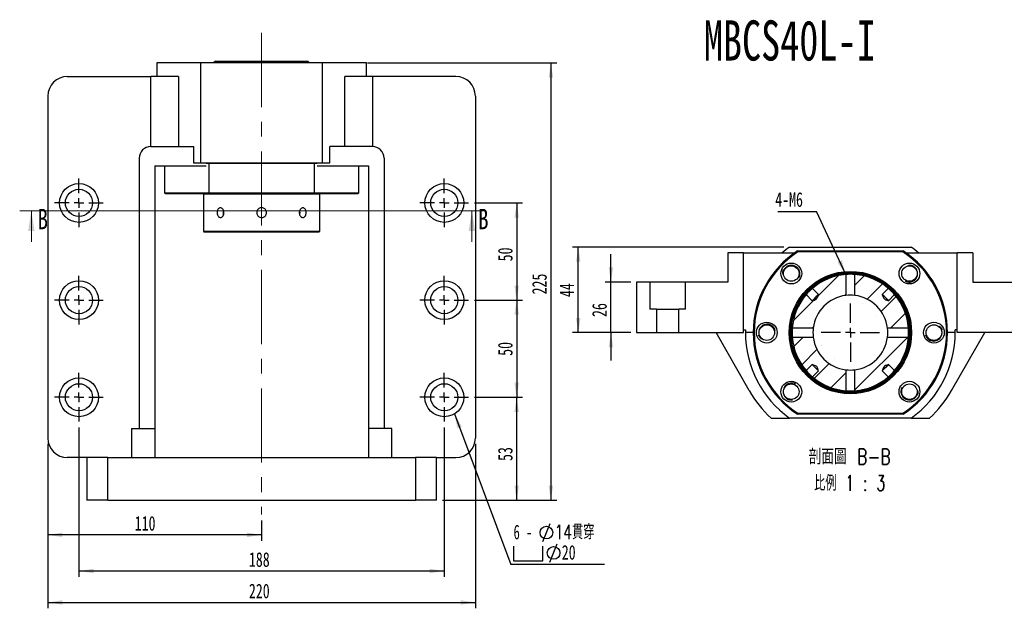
# Paper-space layout 'MBCS40L-I' of a CAD drawing. Header units: millimetres. Extents: x 10 to 324, y 10 to 201.
# Tile 2 of 4: x 10 to 179, y 89 to 190. Entities that reach past the tile are written whole.
import ezdxf

# ---------------------------------------------------------------- set-up
doc = ezdxf.new("R2010")
doc.units = ezdxf.units.MM
doc.linetypes.add('CENTERX2', pattern=[20.32, 12.7, -2.54, 2.54, -2.54])
doc.layers.add('圖層0', color=7, linetype='Continuous')
doc.styles.add('SLDTEXTSTYLE0', font='TXT', dxfattribs={"width": 0.7})
doc.styles.add('SLDTEXTSTYLE1', font='TXT', dxfattribs={"width": 0.7, "bigfont": 'bigfont'})
doc.styles.add('SLDTEXTSTYLE3', font='TXT', dxfattribs={"width": 0.75})
doc.styles.add('SLDTEXTSTYLE4', font='TXT', dxfattribs={"width": 0.633333})
doc.styles.add('SLDTEXTSTYLE5', font='TXT', dxfattribs={"width": 0.75, "bigfont": 'bigfont'})
doc.styles.add('SLDTEXTSTYLE6', font='TXT', dxfattribs={"width": 0.65625, "bigfont": 'bigfont'})
doc.dimstyles.new('SLDDIMSTYLE0', dxfattribs={"dimtxt": 0.18, "dimasz": 2.5, "dimexe": 0, "dimexo": 0.0625, "dimgap": 0, "dimtad": 0, "dimtih": 1, "dimtoh": 1, "dimdec": 0, "dimrnd": 1e-09, "dimzin": 0, "dimdsep": 46, "dimtxsty": 'Standard', "dimsah": 1, "dimcen": 0.09, "dimadec": 0, "dimazin": 0, "dimtfac": 2.5, "dimtdec": 0, "dimtofl": 0, "dimtmove": 0, "dimatfit": 3, "dimfxl": 0, "dimfrac": 2, "dimtolj": 1, "dimtzin": 0, "dimarcsym": 0})
doc.dimstyles.new('SLDDIMSTYLE3', dxfattribs={"dimtxt": 2.5, "dimasz": 2.5, "dimexe": 0, "dimexo": 0.0625, "dimtad": 1, "dimlfac": 3, "dimrnd": 1e-09, "dimzin": 12, "dimdsep": 46, "dimtxsty": 'SLDTEXTSTYLE0', "dimsah": 1, "dimcen": 0.09, "dimadec": 0, "dimazin": 3, "dimtfac": 1, "dimtofl": 0, "dimtmove": 0, "dimatfit": 3, "dimfxl": 0, "dimfrac": 2, "dimtolj": 1, "dimtzin": 12, "dimarcsym": 0})
doc.dimstyles.new('SLDDIMSTYLE4', dxfattribs={"dimtxt": 2.5, "dimasz": 2.5, "dimexe": 0, "dimexo": 0.0625, "dimtad": 1, "dimlfac": 3, "dimrnd": 1e-09, "dimzin": 12, "dimdsep": 46, "dimtxsty": 'SLDTEXTSTYLE0', "dimsah": 1, "dimcen": 0.09, "dimadec": 0, "dimazin": 3, "dimtfac": 1, "dimtmove": 0, "dimatfit": 0, "dimfxl": 0, "dimfrac": 2, "dimtolj": 1, "dimtzin": 12, "dimarcsym": 0})

# ---------------------------------------------------------------- blocks, each defined once
blk = doc.blocks.new('_D_35')
at = {"layer": '圖層0', "color": 7}
for p, q in [((88.12, 158.52), (96.37, 158.52)), ((95.37, 158.52), (95.37, 141.86)), ((88.12, 141.86), (96.37, 141.86))]:
    blk.add_line(p, q, dxfattribs=at)
for points in [[(95.37, 158.52), (94.98, 156.02), (95.75, 156.02)], [(95.37, 141.86), (95.75, 144.36), (94.98, 144.36)]]:
    blk.add_solid(points, dxfattribs=at)
at = {"layer": '圖層0', "color": 7, "insert": (92.15, 148.5), "char_height": 2.5, "attachment_point": 1, "rotation": 90, "style": 'SLDTEXTSTYLE0'}
blk.add_mtext('50', dxfattribs=at)
blk = doc.blocks.new('_D_36')
at = {"layer": '圖層0', "color": 7}
for p, q in [((88.12, 141.86), (96.37, 141.86)), ((95.37, 141.86), (95.37, 125.19)), ((88.12, 125.19), (96.37, 125.19))]:
    blk.add_line(p, q, dxfattribs=at)
for points in [[(95.37, 141.86), (94.98, 139.36), (95.75, 139.36)], [(95.37, 125.19), (95.75, 127.69), (94.98, 127.69)]]:
    blk.add_solid(points, dxfattribs=at)
at = {"layer": '圖層0', "color": 7, "insert": (92.15, 132.3), "char_height": 2.5, "attachment_point": 1, "rotation": 90, "style": 'SLDTEXTSTYLE0'}
blk.add_mtext('50', dxfattribs=at)
blk = doc.blocks.new('_D_37')
at = {"layer": '圖層0', "color": 7}
for p, q in [((88.12, 125.19), (96.37, 125.19)), ((95.37, 107.52), (95.37, 125.19)), ((82.62, 107.52), (96.37, 107.52))]:
    blk.add_line(p, q, dxfattribs=at)
for points in [[(95.37, 125.19), (94.98, 122.69), (95.75, 122.69)], [(95.37, 107.52), (95.75, 110.02), (94.98, 110.02)]]:
    blk.add_solid(points, dxfattribs=at)
at = {"layer": '圖層0', "color": 7, "insert": (92.15, 114.27), "char_height": 2.5, "attachment_point": 1, "rotation": 90, "style": 'SLDTEXTSTYLE0'}
blk.add_mtext('53', dxfattribs=at)
blk = doc.blocks.new('_D_38')
at = {"layer": '圖層0', "color": 7}
for p, q in [((20.28, 120.02), (20.28, 94.4)), ((82.95, 120.02), (82.95, 94.4)), ((20.28, 95.4), (82.95, 95.4))]:
    blk.add_line(p, q, dxfattribs=at)
for points in [[(20.28, 95.4), (22.78, 95.01), (22.78, 95.78)], [(82.95, 95.4), (80.45, 95.78), (80.45, 95.01)]]:
    blk.add_solid(points, dxfattribs=at)
at = {"layer": '圖層0', "color": 7, "insert": (49.43, 98.62), "char_height": 2.5, "attachment_point": 1, "style": 'SLDTEXTSTYLE0'}
blk.add_mtext('188', dxfattribs=at)
blk = doc.blocks.new('_D_39')
at = {"layer": '圖層0', "color": 7}
for p, q in [((14.95, 117.19), (14.95, 89)), ((88.28, 117.19), (88.28, 89)), ((14.95, 90), (88.28, 90))]:
    blk.add_line(p, q, dxfattribs=at)
for points in [[(14.95, 90), (17.45, 89.62), (17.45, 90.39)], [(88.28, 90), (85.78, 90.39), (85.78, 89.62)]]:
    blk.add_solid(points, dxfattribs=at)
at = {"layer": '圖層0', "color": 7, "insert": (49.43, 93.22), "char_height": 2.5, "attachment_point": 1, "style": 'SLDTEXTSTYLE0'}
blk.add_mtext('220', dxfattribs=at)
blk = doc.blocks.new('_D_40')
at = {"layer": '圖層0', "color": 7}
for p, q in [((14.95, 117.19), (14.95, 100.6)), ((51.62, 104.08), (51.62, 100.6)), ((51.62, 101.6), (14.95, 101.6))]:
    blk.add_line(p, q, dxfattribs=at)
for points in [[(14.95, 101.6), (17.45, 101.21), (17.45, 101.98)], [(51.62, 101.6), (49.12, 101.98), (49.12, 101.21)]]:
    blk.add_solid(points, dxfattribs=at)
at = {"layer": '圖層0', "color": 7, "insert": (29.84, 104.82), "char_height": 2.5, "attachment_point": 1, "style": 'SLDTEXTSTYLE0'}
blk.add_mtext('110', dxfattribs=at)
blk = doc.blocks.new('_D_41')
at = {"layer": '圖層0', "color": 7}
for p, q in [((69.78, 182.52), (102.23, 182.52)), ((101.23, 182.52), (101.23, 107.52)), ((82.62, 107.52), (102.23, 107.52))]:
    blk.add_line(p, q, dxfattribs=at)
for points in [[(101.23, 182.52), (100.85, 180.02), (101.62, 180.02)], [(101.23, 107.52), (101.62, 110.02), (100.85, 110.02)]]:
    blk.add_solid(points, dxfattribs=at)
at = {"layer": '圖層0', "color": 7, "insert": (98.01, 142.83), "char_height": 2.5, "attachment_point": 1, "rotation": 90, "style": 'SLDTEXTSTYLE0'}
blk.add_mtext('225', dxfattribs=at)
blk = doc.blocks.new('SW_SYMBOL_HOLE_DIAM')
at = {"layer": '圖層0', "color": 0}
blk.add_line((300, 0), (700, 1000), dxfattribs=at)
blk.add_circle((500, 500), 350, dxfattribs=at)
blk = doc.blocks.new('SW_SYMBOL_HOLE_SPOT')
at = {"layer": '圖層0', "color": 0}
for p, q in [((0, 875), (0, 75)), ((1600, 75), (1600, 875)), ((0, 75), (1600, 75))]:
    blk.add_line(p, q, dxfattribs=at)
blk = doc.blocks.new('SW_NOTE_11')
at = {"layer": '圖層0', "color": 0}
blk.add_line((16.08, 0), (0, 0), dxfattribs=at)
at = {"layer": '圖層0', "color": 0, "xscale": 0.003121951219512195, "yscale": 0.003121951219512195, "zscale": 0.003121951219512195}
for name, p in [('SW_SYMBOL_HOLE_DIAM', (4.53, 3.93)), ('SW_SYMBOL_HOLE_DIAM', (5.77, 0.43)), ('SW_SYMBOL_HOLE_SPOT', (0.46, 0.43))]:
    blk.add_blockref(name, p, dxfattribs=at)
at = {"layer": '圖層0', "color": 0, "char_height": 2.5, "attachment_point": 1}
for s, insert, style in [('6 -', (0.46, 6.84), 'SLDTEXTSTYLE4'), ('14\\M+18AD1\\M+190FA', (7.49, 6.84), 'SLDTEXTSTYLE1'), ('20', (8.73, 3.34), 'SLDTEXTSTYLE0')]:
    blk.add_mtext(s, dxfattribs=dict(at, insert=insert, style=style))
blk = doc.blocks.new('SW_CENTERMARKSYMBOL_19')
at = {"layer": '圖層0', "color": 0}
for p, q in [((0, 1.67), (0, 4.17)), ((-1.67, 0), (-4.17, 0)), ((0, 0), (-0.83, 0)), ((0, 0), (0, 0.83)), ((0, 0), (0, -0.83)), ((0, 0), (0.83, 0)), ((1.67, 0), (4.17, 0)), ((0, -1.67), (0, -4.17))]:
    blk.add_line(p, q, dxfattribs=at)
blk = doc.blocks.new('SW_CENTERMARKSYMBOL_20')
at = {"layer": '圖層0', "color": 0}
for p, q in [((0, 1.67), (0, 4.17)), ((-1.67, 0), (-4.17, 0)), ((0, 0), (-0.83, 0)), ((0, 0), (0, 0.83)), ((0, 0), (0, -0.83)), ((0, 0), (0.83, 0)), ((1.67, 0), (4.17, 0)), ((0, -1.67), (0, -4.17))]:
    blk.add_line(p, q, dxfattribs=at)
blk = doc.blocks.new('SW_CENTERMARKSYMBOL_21')
at = {"layer": '圖層0', "color": 0}
for p, q in [((0, 1.67), (0, 4.17)), ((-1.67, 0), (-4.17, 0)), ((0, 0), (-0.83, 0)), ((0, 0), (0, 0.83)), ((0, 0), (0, -0.83)), ((0, 0), (0.83, 0)), ((1.67, 0), (4.17, 0)), ((0, -1.67), (0, -4.17))]:
    blk.add_line(p, q, dxfattribs=at)
blk = doc.blocks.new('SW_CENTERMARKSYMBOL_22')
at = {"layer": '圖層0', "color": 0}
for p, q in [((0, 1.67), (0, 4.17)), ((-1.67, 0), (-4.17, 0)), ((0, 0), (-0.83, 0)), ((0, 0), (0, 0.83)), ((0, 0), (0, -0.83)), ((0, 0), (0.83, 0)), ((1.67, 0), (4.17, 0)), ((0, -1.67), (0, -4.17))]:
    blk.add_line(p, q, dxfattribs=at)
blk = doc.blocks.new('SW_CENTERMARKSYMBOL_23')
at = {"layer": '圖層0', "color": 0}
for p, q in [((0, 1.67), (0, 4.17)), ((-1.67, 0), (-4.17, 0)), ((0, 0), (-0.83, 0)), ((0, 0), (0, 0.83)), ((0, 0), (0, -0.83)), ((0, 0), (0.83, 0)), ((1.67, 0), (4.17, 0)), ((0, -1.67), (0, -4.17))]:
    blk.add_line(p, q, dxfattribs=at)
blk = doc.blocks.new('SW_CENTERMARKSYMBOL_24')
at = {"layer": '圖層0', "color": 0}
for p, q in [((0, 1.67), (0, 4.17)), ((-1.67, 0), (-4.17, 0)), ((0, 0), (-0.83, 0)), ((0, 0), (0, 0.83)), ((0, 0), (0, -0.83)), ((0, 0), (0.83, 0)), ((1.67, 0), (4.17, 0)), ((0, -1.67), (0, -4.17))]:
    blk.add_line(p, q, dxfattribs=at)
blk = doc.blocks.new('_D_42')
at = {"layer": '圖層0', "color": 7}
for p, q in [((111.53, 144.95), (111.53, 149.76)), ((114.94, 144.95), (110.53, 144.95)), ((111.53, 136.28), (111.53, 144.95)), ((114.94, 136.28), (110.53, 136.28)), ((111.53, 136.28), (111.53, 131.48))]:
    blk.add_line(p, q, dxfattribs=at)
for points in [[(111.53, 144.95), (111.92, 147.45), (111.15, 147.45)], [(111.53, 136.28), (111.15, 133.78), (111.92, 133.78)]]:
    blk.add_solid(points, dxfattribs=at)
at = {"layer": '圖層0', "color": 7, "insert": (108.31, 138.96), "char_height": 2.5, "attachment_point": 1, "rotation": 90, "style": 'SLDTEXTSTYLE0'}
blk.add_mtext('26', dxfattribs=at)
blk = doc.blocks.new('_D_43')
at = {"layer": '圖層0', "color": 7}
for p, q in [((141.17, 150.95), (104.94, 150.95)), ((105.94, 136.28), (105.94, 150.95)), ((114.94, 136.28), (104.94, 136.28))]:
    blk.add_line(p, q, dxfattribs=at)
for points in [[(105.94, 150.95), (105.55, 148.45), (106.32, 148.45)], [(105.94, 136.28), (106.32, 138.78), (105.55, 138.78)]]:
    blk.add_solid(points, dxfattribs=at)
at = {"layer": '圖層0', "color": 7, "insert": (102.71, 142.37), "char_height": 2.5, "attachment_point": 1, "rotation": 90, "style": 'SLDTEXTSTYLE0'}
blk.add_mtext('44', dxfattribs=at)
blk = doc.blocks.new('SW_NOTE_12')
at = {"layer": '圖層0', "color": 0, "char_height": 2.6458, "attachment_point": 2}
for s, insert, style in [('\\M+19655\\M+196CA\\M+19AA4 B-B', (8.27, 3.41), 'SLDTEXTSTYLE5'), ('\\M+194E4\\M+197E1 1 : 3', (8.27, -1.12), 'SLDTEXTSTYLE6')]:
    blk.add_mtext(s, dxfattribs=dict(at, insert=insert, style=style))
blk = doc.blocks.new('SW_NOTE_13')
at = {"layer": '圖層0', "color": 0}
blk.add_line((-6.64, 0), (0, 0), dxfattribs=at)
at = {"layer": '圖層0', "color": 0, "insert": (-7.11, 3.28), "char_height": 2.5, "attachment_point": 1, "style": 'SLDTEXTSTYLE0'}
blk.add_mtext('4-M6', dxfattribs=at)
blk = doc.blocks.new('SW_CENTERMARKSYMBOL_25')
at = {"layer": '圖層0', "color": 0}
for p, q in [((0, 1.67), (0, 5)), ((-1.67, 0), (-5, 0)), ((0, 0), (-0.83, 0)), ((0, 0), (0, 0.83)), ((0, 0), (0, -0.83)), ((0, 0), (0.83, 0)), ((1.67, 0), (5, 0)), ((0, -1.67), (0, -5))]:
    blk.add_line(p, q, dxfattribs=at)

psp = doc.layouts.new('MBCS40L-I')

# ---------------------------------------------------------------- hatches: boundary and pattern name
at = {"linetype": 'Continuous', "lineweight": 18}
h = psp.add_hatch(dxfattribs=at)
h.set_pattern_fill('ANSI31', style=0)
edge = h.paths.add_edge_path(flags=0)
edge.add_spline(control_points=[(147.1324, 142.8335), (147.074, 142.6321), (147.0189, 142.4261), (146.9198, 142.2412), (146.8867, 142.1794), (146.8458, 142.1204), (146.795, 142.0721), (146.741, 142.0206), (146.6759, 141.9806), (146.6089, 141.9479), (146.4324, 141.8617), (146.2413, 141.8085), (146.0527, 141.7538)], knot_values=[0.00436525, 0.00436525, 0.00436525, 0.00436525, 0.00624983, 0.00624983, 0.00624983, 0.00687353, 0.00687353, 0.00687353, 0.00753712, 0.00753712, 0.00753712, 0.00928642, 0.00928642, 0.00928642, 0.00928642], weights=[1, 1, 1, 1, 1, 1, 1, 1, 1, 1, 1, 1, 1], degree=3, periodic=0)
edge.add_line((146.0527, 141.7538), (145.0126, 142.7938))
edge.add_arc((152.6029, 136.2833), 10, 139.37869, 175.516963)
edge.add_line((142.6335, 137.0649), (146.2341, 137.0649))
edge.add_arc((152.6029, 136.2833), 6.4167, 96.996801, 173.003199, ccw=False)
edge.add_line((151.8213, 142.6521), (151.8213, 146.2527))
edge.add_arc((152.6029, 136.2833), 10, 94.483037, 130.62131)
edge.add_line((146.0924, 143.8736), (147.1324, 142.8335))
h = psp.add_hatch(dxfattribs=at)
h.set_pattern_fill('ANSI31', style=0)
edge = h.paths.add_edge_path(flags=0)
edge.add_spline(control_points=[(159.1532, 141.7538), (159.114, 141.7652), (159.0749, 141.7767), (159.0359, 141.7885), (158.9047, 141.8282), (158.7734, 141.8694), (158.6479, 141.9244), (158.5735, 141.957), (158.5001, 141.9958), (158.4378, 142.048), (158.3746, 142.101), (158.324, 142.17), (158.2852, 142.2428), (158.1867, 142.4273), (158.1317, 142.6326), (158.0735, 142.8335)], knot_values=[0.00201175, 0.00201175, 0.00201175, 0.00201175, 0.00237879, 0.00237879, 0.00237879, 0.00361292, 0.00361292, 0.00361292, 0.00434766, 0.00434766, 0.00434766, 0.00509957, 0.00509957, 0.00509957, 0.00700167, 0.00700167, 0.00700167, 0.00700167], weights=[1, 1, 1, 1, 1, 1, 1, 1, 1, 1, 1, 1, 1, 1, 1, 1], degree=3, periodic=0)
edge.add_line((158.0735, 142.8335), (159.1135, 143.8736))
edge.add_arc((152.6029, 136.2833), 10, 49.37869, 85.516963)
edge.add_line((153.3846, 146.2527), (153.3846, 142.6521))
edge.add_arc((152.6029, 136.2833), 6.4167, 6.996801, 83.003199, ccw=False)
edge.add_line((158.9718, 137.0649), (162.5723, 137.0649))
edge.add_arc((152.6029, 136.2833), 10, 4.483037, 40.62131)
edge.add_line((160.1932, 142.7938), (159.1532, 141.7538))
h = psp.add_hatch(dxfattribs=at)
h.set_pattern_fill('ANSI31', style=0)
edge = h.paths.add_edge_path(flags=0)
edge.add_line((147.1324, 129.733), (146.0924, 128.693))
edge.add_arc((152.6029, 136.2833), 10, 229.37869, 265.516963)
edge.add_line((151.8213, 126.3139), (151.8213, 129.9144))
edge.add_arc((152.6029, 136.2833), 6.4167, 186.996801, 263.003199, ccw=False)
edge.add_line((146.2341, 135.5016), (142.6335, 135.5016))
edge.add_arc((152.6029, 136.2833), 10, 184.483037, 220.62131)
edge.add_line((145.0126, 129.7727), (146.0527, 130.8127))
edge.add_spline(control_points=[(146.0527, 130.8127), (146.2536, 130.7545), (146.4589, 130.6995), (146.6434, 130.601), (146.7162, 130.5622), (146.7852, 130.5116), (146.8382, 130.4484), (146.8904, 130.3861), (146.9292, 130.3128), (146.9618, 130.2383), (147.0168, 130.1128), (147.058, 129.9815), (147.0977, 129.8503), (147.1095, 129.8113), (147.121, 129.7722), (147.1324, 129.733)], knot_values=[0.00944229, 0.00944229, 0.00944229, 0.00944229, 0.01132766, 0.01132766, 0.01132766, 0.01207296, 0.01207296, 0.01207296, 0.01280124, 0.01280124, 0.01280124, 0.01402452, 0.01402452, 0.01402452, 0.01438833, 0.01438833, 0.01438833, 0.01438833], weights=[1, 1, 1, 1, 1, 1, 1, 1, 1, 1, 1, 1, 1, 1, 1, 1], degree=3, periodic=0)
h = psp.add_hatch(dxfattribs=at)
h.set_pattern_fill('ANSI31', style=0)
edge = h.paths.add_edge_path(flags=0)
edge.add_line((159.1135, 128.693), (158.0735, 129.733))
edge.add_spline(control_points=[(158.0735, 129.733), (158.1317, 129.9339), (158.1867, 130.1392), (158.2852, 130.3238), (158.324, 130.3965), (158.3746, 130.4656), (158.4378, 130.5185), (158.5001, 130.5707), (158.5735, 130.6095), (158.6479, 130.6421), (158.7734, 130.6972), (158.9047, 130.7383), (159.0359, 130.778), (159.0749, 130.7898), (159.114, 130.8014), (159.1532, 130.8127)], knot_values=[0.00944229, 0.00944229, 0.00944229, 0.00944229, 0.01132766, 0.01132766, 0.01132766, 0.01207296, 0.01207296, 0.01207296, 0.01280124, 0.01280124, 0.01280124, 0.01402452, 0.01402452, 0.01402452, 0.01438833, 0.01438833, 0.01438833, 0.01438833], weights=[1, 1, 1, 1, 1, 1, 1, 1, 1, 1, 1, 1, 1, 1, 1, 1], degree=3, periodic=0)
edge.add_line((159.1532, 130.8127), (160.1932, 129.7727))
edge.add_arc((152.6029, 136.2833), 10, 319.37869, 355.516963)
edge.add_line((162.5723, 135.5016), (158.9718, 135.5016))
edge.add_arc((152.6029, 136.2833), 6.4167, 276.996801, 353.003199, ccw=False)
edge.add_line((153.3846, 129.9144), (153.3846, 126.3139))
edge.add_arc((152.6029, 136.2833), 10, 274.483037, 310.62131)

# ---------------------------------------------------------------- linework, layer by layer
at = {"color": 7, "linetype": 'Continuous', "lineweight": 25}
for p, q in [((33.617, 182.524), (33.617, 180.1907)), ((41.182, 182.524), (33.617, 182.524)), ((41.182, 165.424), (41.182, 182.524)), ((62.052, 182.524), (41.182, 182.524)), ((43.717, 182.8573), (43.3836, 182.524)), ((43.717, 182.8573), (59.517, 182.8573)), ((59.8503, 182.524), (59.517, 182.8573)), ((62.052, 165.424), (62.052, 182.524)), ((69.617, 182.524), (62.052, 182.524)), ((69.617, 180.1907), (69.617, 182.524)), ((18.2836, 180.1907), (32.6199, 180.1907)), ((32.6199, 168.1907), (32.6199, 180.1907)), ((37.3692, 180.1907), (32.6199, 180.1907)), ((37.3692, 180.1907), (37.3692, 168.1907)), ((65.8648, 168.1907), (65.8648, 180.1907)), ((70.614, 180.1907), (65.8648, 180.1907)), ((70.614, 180.1907), (70.614, 168.1907)), ((84.9503, 180.1907), (70.614, 180.1907)), ((14.9503, 176.8573), (14.9503, 118.1907)), ((88.2836, 176.8573), (88.2836, 118.1907)), ((32.617, 168.1907), (39.9028, 168.1907)), ((39.9028, 168.1907), (39.9028, 165.424)), ((63.3312, 165.424), (63.3312, 168.1907)), ((70.617, 168.1907), (63.3312, 168.1907)), ((30.617, 166.1907), (30.617, 119.8573)), ((72.617, 166.1907), (72.617, 119.8573)), ((33.2836, 164.8573), (42.0776, 164.8573)), ((33.2836, 164.8573), (33.2836, 119.8573)), ((34.9503, 164.8573), (34.9503, 160.2573)), ((39.9028, 165.424), (41.182, 165.424)), ((41.182, 165.424), (62.052, 165.424)), ((42.5739, 165.2573), (42.0776, 165.2573)), ((42.6231, 165.424), (42.5739, 165.2573)), ((42.5739, 165.2573), (42.5739, 160.2573)), ((60.6601, 165.2573), (42.5739, 165.2573)), ((60.6601, 165.2573), (60.6108, 165.424)), ((60.6601, 160.2573), (60.6601, 165.2573)), ((61.1564, 165.2573), (60.6601, 165.2573)), ((61.1564, 164.8573), (69.9503, 164.8573)), ((62.052, 165.424), (63.3312, 165.424)), ((68.2836, 160.2573), (68.2836, 164.8573)), ((69.9503, 164.8573), (69.9503, 119.8573)), ((34.9503, 160.2573), (35.117, 160.0907)), ((34.9503, 160.2573), (42.5739, 160.2573)), ((42.6231, 160.0907), (35.117, 160.0907)), ((41.6836, 160.0907), (41.617, 160.024)), ((41.617, 160.024), (41.617, 157.7073)), ((51.617, 160.024), (41.617, 160.024)), ((42.5739, 160.2573), (60.6601, 160.2573)), ((42.5739, 160.2573), (42.6231, 160.0907)), ((60.6108, 160.0907), (42.6231, 160.0907)), ((61.617, 160.024), (51.617, 160.024)), ((60.6108, 160.0907), (60.6601, 160.2573)), ((68.117, 160.0907), (60.6108, 160.0907)), ((60.6601, 160.2573), (68.2836, 160.2573)), ((61.617, 160.024), (61.5503, 160.0907)), ((61.617, 157.6968), (61.617, 160.024)), ((68.117, 160.0907), (68.2836, 160.2573)), ((41.617, 156.0179), (41.617, 153.6907)), ((61.617, 153.6907), (61.617, 156.0073)), ((41.617, 153.6907), (41.7836, 153.524)), ((41.617, 153.6907), (61.617, 153.6907)), ((61.4503, 153.524), (41.7836, 153.524)), ((61.4503, 153.524), (61.617, 153.6907)), ((142.168, 150.9499), (163.0379, 150.9499)), ((131.6029, 149.9499), (131.6029, 144.9499)), ((134.2696, 149.9499), (131.6029, 149.9499)), ((134.2696, 136.2833), (134.2696, 149.9499)), ((134.2696, 149.9499), (143.0635, 149.9499)), ((143.5598, 150.2833), (143.6091, 150.1166)), ((143.5598, 150.2833), (161.646, 150.2833)), ((161.5968, 150.1166), (143.6091, 150.1166)), ((161.5968, 150.1166), (161.646, 150.2833)), ((162.1423, 149.9499), (170.9363, 149.9499)), ((170.9363, 136.2833), (170.9363, 149.9499)), ((173.6029, 149.9499), (170.9363, 149.9499)), ((173.6029, 149.9499), (173.6029, 144.9499)), ((151.8213, 146.2527), (151.8213, 142.6521)), ((153.3846, 142.6521), (153.3846, 146.2527)), ((115.9363, 144.9499), (115.9363, 136.2833)), ((118.2143, 144.9499), (115.9363, 144.9499)), ((118.2143, 144.9499), (118.2143, 140.2833)), ((124.3249, 144.9499), (118.2143, 144.9499)), ((124.3249, 140.2833), (124.3249, 144.9499)), ((131.6029, 144.9499), (124.3249, 144.9499)), ((147.1324, 142.8335), (146.0924, 143.8736)), ((159.1135, 143.8736), (158.0735, 142.8335)), ((173.6029, 144.9499), (180.8809, 144.9499)), ((145.0126, 142.7938), (146.0527, 141.7538)), ((159.1532, 141.7538), (160.1932, 142.7938)), ((119.3543, 140.2833), (118.2143, 140.2833)), ((119.3543, 140.2833), (119.3543, 136.2833)), ((119.3543, 140.2833), (123.1849, 140.2833)), ((124.3249, 140.2833), (123.1849, 140.2833)), ((123.1849, 136.2833), (123.1849, 140.2833)), ((146.2341, 137.0649), (142.6335, 137.0649)), ((162.5723, 137.0649), (158.9718, 137.0649)), ((115.9363, 136.2833), (119.3543, 136.2833)), ((119.3543, 136.2833), (123.1849, 136.2833)), ((123.1849, 136.2833), (134.2696, 136.2833)), ((135.2471, 126.3447), (129.5559, 136.2833)), ((134.2696, 136.7833), (134.6099, 136.7833)), ((135.9363, 136.2833), (134.6029, 136.2833)), ((142.6335, 135.5016), (146.2341, 135.5016)), ((158.9718, 135.5016), (162.5723, 135.5016)), ((170.6029, 136.2833), (169.2696, 136.2833)), ((169.9588, 126.3447), (175.65, 136.2833)), ((170.9363, 136.7833), (170.596, 136.7833)), ((182.021, 136.2833), (170.9363, 136.2833)), ((146.0527, 130.8127), (145.0126, 129.7727)), ((160.1932, 129.7727), (159.1532, 130.8127)), ((146.0924, 128.693), (147.1324, 129.733)), ((151.8213, 129.9144), (151.8213, 126.3139)), ((153.3846, 126.3139), (153.3846, 129.9144)), ((158.0735, 129.733), (159.1135, 128.693)), ((139.0056, 121.6166), (142.168, 121.6166)), ((163.0379, 121.6166), (142.168, 121.6166)), ((143.5598, 122.2833), (143.6091, 122.4499)), ((161.646, 122.2833), (143.5598, 122.2833)), ((143.6091, 122.4499), (161.5968, 122.4499)), ((161.5968, 122.4499), (161.646, 122.2833)), ((163.0379, 121.6166), (166.2003, 121.6166)), ((29.2836, 119.8573), (33.2836, 119.8573)), ((29.2836, 119.8573), (29.2836, 114.8573)), ((33.2836, 119.8573), (33.2836, 114.8573)), ((73.9503, 119.8573), (69.9503, 119.8573)), ((69.9503, 119.8573), (69.9503, 114.8573)), ((73.9503, 114.8573), (73.9503, 119.8573)), ((21.617, 114.8573), (18.2836, 114.8573)), ((21.617, 114.8573), (21.617, 107.524)), ((25.2515, 114.8573), (21.617, 114.8573)), ((25.2515, 107.524), (25.2515, 114.8573)), ((25.2515, 114.8573), (77.9825, 114.8573)), ((77.9825, 114.8573), (77.9825, 107.524)), ((81.617, 114.8573), (77.9825, 114.8573)), ((81.617, 107.524), (81.617, 114.8573)), ((81.617, 114.8573), (84.9503, 114.8573)), ((25.2515, 107.524), (21.617, 107.524)), ((25.2515, 107.524), (77.9825, 107.524)), ((81.617, 107.524), (77.9825, 107.524))]:
    psp.add_line(p, q, dxfattribs=at)
at = {"color": 7, "linetype": 'Continuous', "lineweight": 18}
for p, q in [((89.6848, 157.1913), (10.1168, 157.1913)), ((12.1168, 151.8713), (12.1168, 157.1913)), ((87.6848, 151.8713), (87.6848, 157.1913))]:
    psp.add_line(p, q, dxfattribs=at)
at = {"color": 7, "linetype": 'Continuous', "lineweight": 25, "flags": 128}
for points in [[(58.2166, 156.8573), (58.1878, 157.1148), (58.1538, 157.2317)], [(58.1526, 156.4795), (58.1878, 156.5998), (58.2166, 156.8573)], [(147.1324, 142.8335), (147.0425, 142.7436), (146.9151, 142.6162), (146.7608, 142.462), (146.5925, 142.2937), (146.4243, 142.1254), (146.27, 141.9711), (146.1426, 141.8437), (146.0527, 141.7538)], [(159.1532, 141.7538), (159.0633, 141.8437), (158.9359, 141.9711), (158.7816, 142.1254), (158.6133, 142.2937), (158.4451, 142.462), (158.2908, 142.6162), (158.1634, 142.7436), (158.0735, 142.8335)], [(158.0735, 142.8335), (158.1643, 142.532), (158.2852, 142.2428), (158.4378, 142.048), (158.6479, 141.9244), (159.0359, 141.7885), (159.1532, 141.7538)], [(146.0527, 130.8127), (146.1426, 130.7228), (146.27, 130.5954), (146.4243, 130.4411), (146.5925, 130.2729), (146.7608, 130.1046), (146.9151, 129.9503), (147.0425, 129.8229), (147.1324, 129.733)], [(147.1324, 129.733), (147.0977, 129.8503), (146.9618, 130.2383), (146.8382, 130.4484), (146.6434, 130.601), (146.3542, 130.7219), (146.0527, 130.8127)], [(158.0735, 129.733), (158.1634, 129.8229), (158.2908, 129.9503), (158.4451, 130.1046), (158.6133, 130.2729), (158.7816, 130.4411), (158.9359, 130.5954), (159.0633, 130.7228), (159.1532, 130.8127)], [(159.1532, 130.8127), (159.0359, 130.778), (158.6479, 130.6421), (158.4378, 130.5185), (158.2852, 130.3238), (158.1643, 130.0345), (158.0735, 129.733)], [(162.9225, 124.7434), (163.0932, 124.7766), (163.1911, 124.8058)]]:
    psp.add_lwpolyline(points, dxfattribs=at)
at = {"color": 7, "linetype": 'Continuous', "lineweight": 25}
for centre, radius in [((20.2836, 158.524), 3.3333), ((20.2836, 158.524), 2.3333), ((82.9503, 158.524), 3.3333), ((82.9503, 158.524), 2.3333), ((142.4677, 146.4185), 1.7833), ((142.4677, 146.4185), 1.3333), ((162.7381, 146.4185), 1.7833), ((162.7381, 146.4185), 1.3333), ((152.6029, 136.2833), 10.5), ((152.6029, 136.2833), 10.3333), ((152.6029, 136.2833), 10.1667), ((20.2836, 141.8573), 3.3333), ((20.2836, 141.8573), 2.3333), ((82.9503, 141.8573), 3.3333), ((82.9503, 141.8573), 2.3333), ((138.2696, 136.2833), 1.7833), ((138.2696, 136.2833), 1.3333), ((166.9363, 136.2833), 1.7833), ((166.9363, 136.2833), 1.3333), ((20.2836, 125.1907), 3.3333), ((82.9503, 125.1907), 3.3333), ((20.2836, 125.1907), 2.3333), ((82.9503, 125.1907), 2.3333), ((142.4677, 126.1481), 1.7833), ((142.4677, 126.1481), 1.3333), ((162.7381, 126.1481), 1.7833), ((162.7381, 126.1481), 1.3333)]:
    psp.add_circle(centre, radius, dxfattribs=at)
for centre, radius, start, end in [((18.2836, 176.8573), 3.3333, 90, 180), ((84.9503, 176.8573), 3.3333, 0, 90), ((32.617, 166.1907), 2, 90, 180), ((70.617, 166.1907), 2, 0, 90), ((46.1549, 156.8574), 1.1381, 160.98217, 199.350093), ((152.6029, 136.2833), 18, 125.430945, 130.601061), ((152.6029, 136.2833), 18, 49.398939, 54.569055), ((152.6029, 136.2833), 16.6667, 122.85988, 237.14012), ((152.6029, 136.2833), 16.5, 123.030152, 236.969848), ((152.6029, 136.2833), 16.5, 303.030152, 56.969848), ((152.6029, 136.2833), 16.6667, 302.85988, 57.14012), ((152.6029, 136.2833), 10, 94.483037, 130.62131), ((152.6029, 136.2832), 10.0001, 85.517007, 94.482993), ((152.6029, 136.2833), 10, 49.37869, 85.516963), ((152.6029, 136.2833), 10, 130.621316, 139.378684), ((152.6029, 136.2833), 10, 40.621316, 49.378684), ((152.6029, 136.2833), 10, 139.37869, 175.516963), ((145.9155, 142.9707), 1.2246, 276.431876, 353.568124), ((152.6029, 136.2833), 6.4167, 96.996801, 173.003199), ((152.6029, 136.2832), 6.4168, 83.003301, 96.996699), ((152.6029, 136.2833), 6.4167, 6.996801, 83.003199), ((152.6029, 136.2833), 10, 4.483037, 40.62131), ((152.6029, 136.2833), 10, 175.516964, 184.483036), ((152.603, 136.2833), 6.4167, 173.003278, 186.996722), ((152.6028, 136.2833), 6.4168, 353.003301, 6.996699), ((152.6028, 136.2833), 10.0001, 355.517007, 4.482993), ((152.6029, 136.2833), 18, 178.408246, 180), ((152.6029, 136.2833), 18, 180, 234.569055), ((152.6029, 136.2833), 10, 184.483037, 220.62131), ((152.6029, 136.2833), 6.4167, 186.996801, 263.003199), ((152.6029, 136.2833), 6.4167, 276.996801, 353.003199), ((152.6029, 136.2833), 10, 319.37869, 355.516963), ((152.6029, 136.2833), 18, 305.430945, 0), ((152.6029, 136.2833), 18, 0, 1.591754), ((152.6029, 136.2833), 10, 220.621316, 229.378684), ((152.6029, 136.2833), 10, 229.37869, 265.516963), ((152.6029, 136.2834), 6.4168, 263.003301, 276.996699), ((152.6029, 136.2833), 10, 274.483037, 310.62131), ((152.6029, 136.2833), 10, 310.621316, 319.378684), ((152.6029, 136.2833), 20, 209.797016, 227.166572), ((152.6029, 136.2834), 10.0001, 265.517007, 274.482993), ((152.6029, 136.2833), 20, 312.833428, 330.202984), ((18.2836, 118.1907), 3.3333, 180, 270), ((84.9503, 118.1907), 3.3333, 270, 0)]:
    psp.add_arc(centre, radius, start, end, dxfattribs=at)
for points, knots in [([(41.617, 157.7073), (41.6178, 157.698), (41.6194, 157.6792), (41.6308, 157.5333), (41.6435, 157.3181), (41.6527, 157.0489), (41.6541, 156.7587), (41.6472, 156.4804), (41.6349, 156.2426), (41.6232, 156.0802), (41.6166, 156.0028), (41.6176, 156.0149), (41.6179, 156.0179)], [0, 0, 0, 0, 0.10710729, 0.21420486, 0.32154429, 0.42904499, 0.53628219, 0.64324247, 0.75034476, 0.85778583, 0.96523474, 1, 1, 1, 1]), ([(45.1598, 156.8573), (45.1527, 156.7638), (45.1386, 156.5768), (45.0297, 156.3277), (44.8718, 156.1379), (44.679, 156.0291), (44.4769, 156.0136), (44.2884, 156.093), (44.1328, 156.258), (44.0248, 156.4907), (43.9742, 156.7649), (43.9852, 157.0492), (44.0565, 157.3116), (44.1824, 157.5232), (44.3518, 157.6602), (44.5479, 157.7066), (44.7491, 157.6574), (44.9323, 157.5186), (45.0736, 157.3054), (45.1491, 157.0719), (45.1567, 156.9178), (45.1598, 156.8573)], [0, 0, 0, 0, 0.05356144, 0.10711844, 0.16079277, 0.21454387, 0.26816794, 0.32166019, 0.37521968, 0.42894151, 0.48266806, 0.5362333, 0.58972282, 0.64334057, 0.69709008, 0.75077009, 0.80428811, 0.85780415, 0.91148009, 0.96523035, 1, 1, 1, 1]), ([(51.617, 156.0073), (51.5216, 156.0167), (51.3308, 156.0354), (51.0768, 156.1813), (50.8832, 156.3965), (50.7721, 156.6657), (50.7564, 156.9559), (50.8373, 157.2346), (51.0056, 157.4709), (51.2429, 157.6387), (51.5226, 157.7184), (51.8126, 157.7011), (52.0802, 157.5892), (52.2961, 157.3951), (52.4358, 157.1401), (52.4832, 156.8532), (52.4331, 156.5673), (52.2916, 156.3138), (52.0742, 156.1224), (51.836, 156.0215), (51.6788, 156.0113), (51.617, 156.0073)], [0, 0, 0, 0, 0.05355683, 0.10710925, 0.16078216, 0.21453571, 0.2681575, 0.32164082, 0.37519439, 0.42891813, 0.48264603, 0.53620652, 0.58968928, 0.64330394, 0.69705515, 0.75073571, 0.80424595, 0.85775396, 0.9114301, 0.96518304, 1, 1, 1, 1]), ([(59.2527, 156.8573), (59.2468, 156.7638), (59.2349, 156.5768), (59.1415, 156.3277), (59.0009, 156.1379), (58.8205, 156.0291), (58.6203, 156.0136), (58.4224, 156.093), (58.2503, 156.258), (58.1257, 156.4907), (58.0658, 156.7649), (58.0789, 157.0492), (58.1628, 157.3116), (58.3061, 157.5232), (58.4903, 157.6602), (58.692, 157.7066), (58.8872, 157.6574), (59.0555, 157.5186), (59.1795, 157.3054), (59.2437, 157.0719), (59.2502, 156.9178), (59.2527, 156.8573)], [0, 0, 0, 0, 0.05356144, 0.10711844, 0.16079277, 0.21454387, 0.26816794, 0.32166019, 0.37521968, 0.42894151, 0.48266806, 0.5362333, 0.58972282, 0.64334057, 0.69709008, 0.75077009, 0.80428811, 0.85780415, 0.91148009, 0.96523035, 1, 1, 1, 1]), ([(61.617, 156.0073), (61.6162, 156.0167), (61.6145, 156.0354), (61.6031, 156.1813), (61.5904, 156.3965), (61.5813, 156.6657), (61.5799, 156.956), (61.5868, 157.2343), (61.5991, 157.4721), (61.6108, 157.6344), (61.6173, 157.7118), (61.6163, 157.6998), (61.6161, 157.6968)], [0, 0, 0, 0, 0.1071073, 0.21420578, 0.32154523, 0.42904594, 0.53628315, 0.64324344, 0.75034422, 0.8577853, 0.96523473, 1, 1, 1, 1]), ([(141.0839, 146.2345), (141.0552, 146.3925), (141.0024, 146.6837), (141.0908, 146.9652), (141.1312, 147.0939)], [0, 0, 0, 0, 0.54260464, 1, 1, 1, 1]), ([(142.2837, 147.8023), (142.2013, 147.787), (142.0426, 147.7574), (141.822, 147.663), (141.6248, 147.5395), (141.451, 147.3844), (141.305, 147.2027), (141.1533, 146.9307), (141.0596, 146.5974), (141.077, 146.3377), (141.0839, 146.2345)], [0, 0, 0, 0, 0.11470651, 0.22065348, 0.32660021, 0.43254719, 0.5384939, 0.64444101, 0.85864338, 1, 1, 1, 1]), ([(143.7604, 145.6697), (143.8199, 145.7912), (143.9538, 146.0649), (143.9661, 146.5493), (143.8236, 147.0345), (143.5248, 147.4422), (143.1148, 147.7191), (142.6783, 147.8388), (142.4013, 147.8132), (142.2837, 147.8023)], [0, 0, 0, 0, 0.12497255, 0.28152282, 0.43713863, 0.58955494, 0.74208737, 0.89059212, 1, 1, 1, 1]), ([(162.5541, 147.8023), (162.7122, 147.831), (163.0034, 147.8838), (163.2849, 147.7954), (163.4136, 147.755)], [0, 0, 0, 0, 0.54260464, 1, 1, 1, 1]), ([(164.122, 146.6025), (164.1066, 146.685), (164.0771, 146.8436), (163.9826, 147.0642), (163.8592, 147.2614), (163.7041, 147.4352), (163.5224, 147.5812), (163.2504, 147.7329), (162.9171, 147.8266), (162.6574, 147.8092), (162.5541, 147.8023)], [0, 0, 0, 0, 0.11470651, 0.22065348, 0.32660021, 0.43254719, 0.5384939, 0.64444101, 0.85864338, 1, 1, 1, 1]), ([(161.9894, 145.1258), (162.1109, 145.0664), (162.3846, 144.9324), (162.8689, 144.9201), (163.3542, 145.0626), (163.7618, 145.3614), (164.0388, 145.7714), (164.1584, 146.2079), (164.1329, 146.4849), (164.122, 146.6025)], [0, 0, 0, 0, 0.12497255, 0.28152282, 0.43713863, 0.58955494, 0.74208737, 0.89059212, 1, 1, 1, 1]), ([(137.161, 137.1317), (137.1135, 137.0625), (137.0222, 136.9294), (136.933, 136.7067), (136.8809, 136.4799), (136.8676, 136.2473), (136.8928, 136.0156), (136.9779, 135.716), (137.1474, 135.4141), (137.3433, 135.2428), (137.4212, 135.1746)], [0, 0, 0, 0, 0.114706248, 0.220653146, 0.326600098, 0.432547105, 0.538494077, 0.644441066, 0.85864367, 1, 1, 1, 1]), ([(139.7131, 136.6679), (139.6692, 136.7958), (139.5704, 137.0841), (139.2366, 137.4353), (138.7927, 137.6776), (138.2932, 137.7546), (137.8074, 137.6605), (137.4142, 137.4365), (137.2364, 137.2225), (137.161, 137.1317)], [0, 0, 0, 0, 0.12497249, 0.28152256, 0.43713852, 0.58955487, 0.74208711, 0.89059214, 1, 1, 1, 1]), ([(167.7847, 137.3919), (167.9167, 137.3004), (168.16, 137.1318), (168.2965, 136.8703), (168.359, 136.7507)], [0, 0, 0, 0, 0.54260511, 1, 1, 1, 1]), ([(168.0449, 135.4348), (168.0924, 135.504), (168.1837, 135.6371), (168.2728, 135.8599), (168.325, 136.0866), (168.3383, 136.3192), (168.3131, 136.5509), (168.228, 136.8505), (168.0585, 137.1524), (167.8626, 137.3238), (167.7847, 137.3919)], [0, 0, 0, 0, 0.114706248, 0.220653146, 0.326600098, 0.432547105, 0.538494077, 0.644441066, 0.85864367, 1, 1, 1, 1]), ([(137.4212, 135.1746), (137.2892, 135.2661), (137.0459, 135.4347), (136.9094, 135.6962), (136.8469, 135.8158)], [0, 0, 0, 0, 0.54260511, 1, 1, 1, 1]), ([(165.4928, 135.8987), (165.5367, 135.7707), (165.6355, 135.4825), (165.9692, 135.1312), (166.4132, 134.8889), (166.9127, 134.812), (167.3985, 134.906), (167.7917, 135.1301), (167.9695, 135.3441), (168.0449, 135.4348)], [0, 0, 0, 0, 0.12497249, 0.28152256, 0.43713852, 0.58955487, 0.74208711, 0.89059214, 1, 1, 1, 1]), ([(143.2165, 127.4407), (143.095, 127.5002), (142.8213, 127.6341), (142.3369, 127.6465), (141.8517, 127.5039), (141.444, 127.2051), (141.1671, 126.7951), (141.0474, 126.3586), (141.073, 126.0816), (141.0839, 125.9641)], [0, 0, 0, 0, 0.12497255, 0.28152282, 0.43713863, 0.58955494, 0.74208737, 0.89059212, 1, 1, 1, 1]), ([(161.4455, 126.8968), (161.386, 126.7753), (161.2521, 126.5016), (161.2397, 126.0173), (161.3823, 125.532), (161.6811, 125.1244), (162.0911, 124.8474), (162.5276, 124.7278), (162.8046, 124.7534), (162.9221, 124.7642)], [0, 0, 0, 0, 0.12497255, 0.28152282, 0.43713863, 0.58955494, 0.74208737, 0.89059212, 1, 1, 1, 1]), ([(141.0839, 125.9641), (141.0992, 125.8816), (141.1288, 125.7229), (141.2233, 125.5024), (141.3467, 125.3051), (141.5018, 125.1313), (141.6835, 124.9853), (141.9555, 124.8336), (142.2888, 124.74), (142.5485, 124.7573), (142.6517, 124.7642)], [0, 0, 0, 0, 0.11470651, 0.22065348, 0.32660021, 0.43254719, 0.5384939, 0.64444101, 0.85864338, 1, 1, 1, 1]), ([(162.9221, 124.7642), (163.0046, 124.7796), (163.1633, 124.8091), (163.3838, 124.9036), (163.5811, 125.027), (163.7549, 125.1821), (163.9009, 125.3638), (164.0526, 125.6358), (164.1462, 125.9691), (164.1289, 126.2288), (164.122, 126.3321)], [0, 0, 0, 0, 0.11470651, 0.22065348, 0.32660021, 0.43254719, 0.5384939, 0.64444101, 0.85864338, 1, 1, 1, 1]), ([(164.122, 126.3321), (164.1506, 126.174), (164.2035, 125.8828), (164.1151, 125.6014), (164.0747, 125.4726)], [0, 0, 0, 0, 0.54260464, 1, 1, 1, 1]), ([(142.6517, 124.7642), (142.4937, 124.7356), (142.2025, 124.6827), (141.921, 124.7711), (141.7923, 124.8115)], [0, 0, 0, 0, 0.54260464, 1, 1, 1, 1])]:
    psp.add_open_spline(points, degree=3, knots=knots, dxfattribs=at)
at = {"color": 7, "linetype": 'Continuous', "lineweight": 18}
for points in [[(12.1168, 157.1913), (11.5568, 153.6913), (12.6768, 153.6913)], [(87.6848, 157.1913), (87.1248, 153.6913), (88.2448, 153.6913)]]:
    psp.add_solid(points, dxfattribs=at)
at = {"layer": '圖層0', "color": 7, "linetype": 'CENTERX2', "lineweight": 18}
psp.add_line((51.617, 187.6685), (51.617, 105.0758), dxfattribs=at)

# ---------------------------------------------------------------- block references
at = {"layer": '圖層0', "color": 7}
for name, p in [('SW_CENTERMARKSYMBOL_20', (20.2836, 158.524)), ('SW_CENTERMARKSYMBOL_19', (82.9503, 158.524)), ('SW_NOTE_13', (146.8171, 157.0757)), ('SW_CENTERMARKSYMBOL_21', (20.2836, 141.8573)), ('SW_CENTERMARKSYMBOL_22', (82.9503, 141.8573)), ('SW_CENTERMARKSYMBOL_25', (152.6029, 136.2833)), ('SW_CENTERMARKSYMBOL_24', (20.2836, 125.1907)), ('SW_CENTERMARKSYMBOL_23', (82.9503, 125.1907)), ('SW_NOTE_11', (94.3686, 96.5044))]:
    psp.add_blockref(name, p, dxfattribs=at)
at = {"layer": '圖層0'}
psp.add_blockref('SW_NOTE_12', (144.2147, 112.9179), dxfattribs=at)

# ---------------------------------------------------------------- texts
at = {"color": 7, "linetype": 'Continuous', "char_height": 3.5, "attachment_point": 1, "style": 'SLDTEXTSTYLE3'}
for insert in [(13.1891, 157.5011), (88.7571, 157.5011)]:
    psp.add_mtext('B', dxfattribs=dict(at, insert=insert))
at = {"layer": '圖層0', "color": 7, "insert": (127.4628, 189.8242), "char_height": 6.87917, "attachment_point": 1, "style": 'SLDTEXTSTYLE0'}
psp.add_mtext('MBCS40L-I', dxfattribs=at)

# ---------------------------------------------------------------- dimensions: what is measured, and where the dimension line sits
at = {"layer": '圖層0', "color": 7}
for base, p1, p2, angle, dimstyle, picture, middle in [((101.2334, 107.524), (68.7836, 182.524), (81.617, 107.524), 90, 'SLDDIMSTYLE3', '_D_41', (101.2334, 145.024)), ((95.3688, 141.8573), (87.117, 158.524), (87.117, 141.8573), 90, 'SLDDIMSTYLE3', '_D_35', (95.3688, 149.9685)), ((105.9363, 150.9499), (115.9363, 136.2833), (142.168, 150.9499), 90, 'SLDDIMSTYLE3', '_D_43', (105.9363, 143.8306)), ((111.5332, 144.9499), (115.9363, 136.2833), (115.9363, 144.9499), 90, 'SLDDIMSTYLE4', '_D_42', (111.5332, 140.4225)), ((95.3688, 125.1907), (87.117, 141.8573), (87.117, 125.1907), 90, 'SLDDIMSTYLE3', '_D_36', (95.3688, 133.7676)), ((95.3688, 125.1907), (81.617, 107.524), (87.117, 125.1907), 90, 'SLDDIMSTYLE3', '_D_37', (95.3688, 115.7309)), ((82.9503, 95.3975), (20.2836, 121.024), (82.9503, 121.024), 0, 'SLDDIMSTYLE3', '_D_38', (51.6313, 95.3975))]:
    dim = psp.add_linear_dim(base=base, p1=p1, p2=p2, angle=angle, dimstyle=dimstyle, dxfattribs=at)
    dim.commit()
    dim.dimension.update_dxf_attribs({"geometry": picture, "text_midpoint": middle, "dimtype": 160})
for base, p1, p2, picture, middle in [((88.2836, 90.0022), (14.9503, 118.1907), (88.2836, 118.1907), '_D_39', (51.6313, 90.0022)), ((14.9503, 101.5965), (51.617, 105.0758), (14.9503, 118.1907), '_D_40', (32.0429, 101.5965))]:
    dim = psp.add_linear_dim(base=base, p1=p1, p2=p2, dimstyle='SLDDIMSTYLE3', dxfattribs=at)
    dim.commit()
    dim.dimension.update_dxf_attribs({"geometry": picture, "text_midpoint": middle, "dimtype": 160})

# ---------------------------------------------------------------- leaders
for points in [[(151.8213, 146.2527), (146.8171, 157.0757)], [(84.6949, 122.3503), (94.3686, 96.5044)]]:
    psp.add_leader(points, dimstyle='SLDDIMSTYLE0', dxfattribs=at)

doc.saveas('drawing.dxf')
